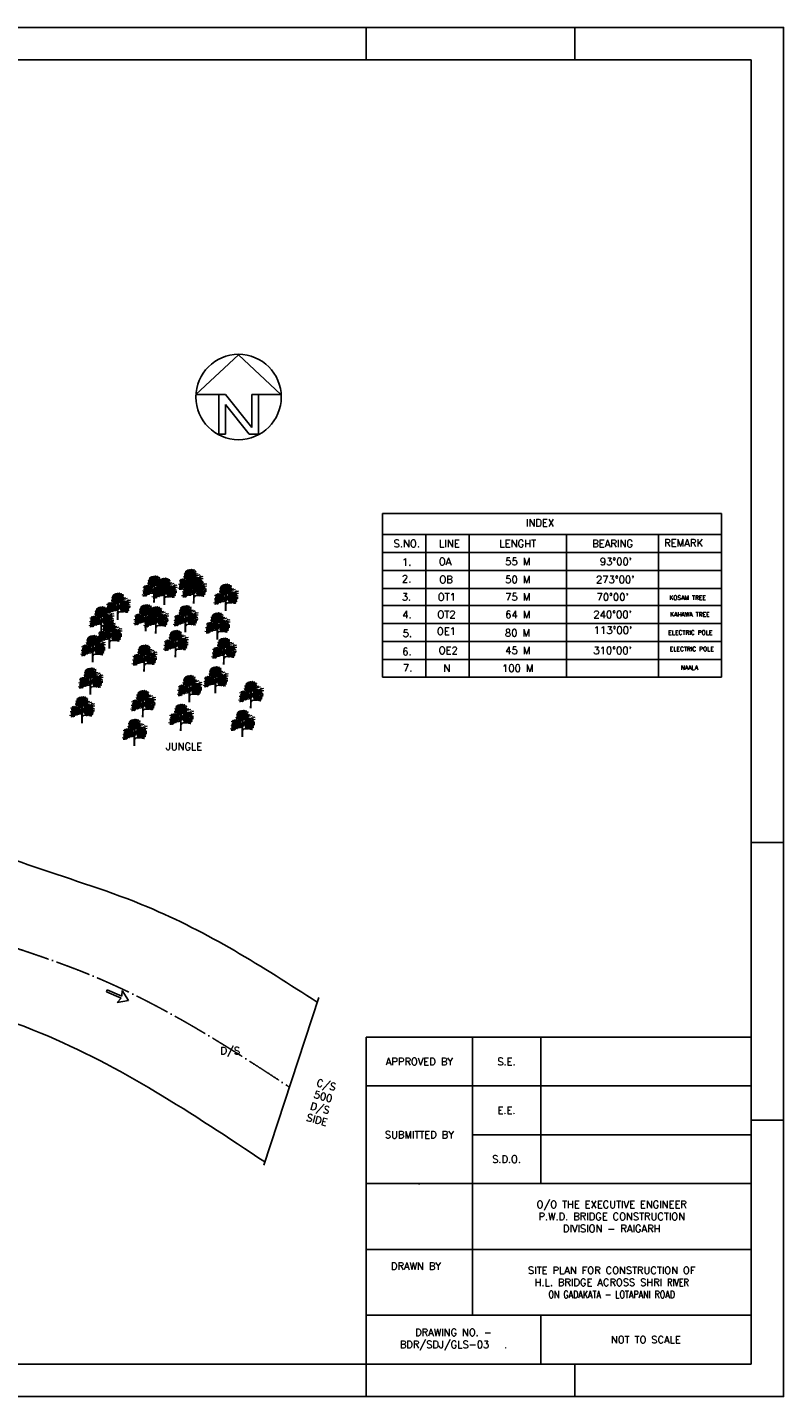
# Model space of a CAD drawing. Header units: millimetres. Extents: x 1046342 to 4871194, y -320379 to 624621.
# Tile 6 of 12: x 1860961 to 2382842, y -320379 to 624621. Entities that reach past the tile are written whole.
import ezdxf

# ---------------------------------------------------------------- set-up
doc = ezdxf.new("R2010")
doc.units = ezdxf.units.MM
doc.header["$LTSCALE"] = 1000
doc.linetypes.add('ACAD_ISO04W100', pattern=[30, 24, -3, 0, -3])
doc.styles.get("Standard").update_dxf_attribs({"font": 'romans.shx'})

# ---------------------------------------------------------------- blocks, each defined once
blk = doc.blocks.new('A2')
for p, q in [((466, 410), (466, 420)), ((530, 410), (530, 420)), ((594, 170), (584, 170)), ((594, 84.79), (584, 84.79)), ((466, 10), (466, 0)), ((530, 10), (530, 0))]:
    blk.add_line(p, q)
for points in [[(0, 0), (594, 0), (594, 420), (0, 420)], [(10, 10), (584, 10), (584, 410), (10, 410)]]:
    blk.add_lwpolyline(points, close=True)
blk = doc.blocks.new('North Arrow')
for p, q in [((0, 0), (-12.86, -11.999)), ((0, 0), (12.782, -11.999)), ((-12.86, -11.999), (-6, -11.999)), ((-6, -11.999), (-6, -23.999)), ((-6, -11.999), (-4, -11.999)), ((-4, -11.999), (4, -21.999)), ((4, -11.999), (4, -21.999)), ((6, -11.999), (4, -11.999)), ((12.782, -11.999), (6, -11.999)), ((6, -11.999), (6, -23.999)), ((3.195, -23.996), (-4, -15.002)), ((-4, -15.002), (-4, -23.999)), ((-6, -23.999), (-4, -23.999)), ((6, -23.999), (3.195, -23.999))]:
    blk.add_line(p, q)
blk.add_circle((-0.013, -12.745), 12.885)
blk = doc.blocks.new('TREE 34')
at = {"lineweight": 0}
for p, q in [((-1, 129), (0, 156)), ((-1, 90), (-1, 116)), ((-3, 0), (-2, 34)), ((-2, 34), (-2, 60)), ((-1, 69), (-1, 82)), ((2, 56), (2, 94)), ((2, 38), (2, 48)), ((2, 0), (2, 38))]:
    blk.add_line(p, q, dxfattribs=at)
for centre, radius, start, end in [((-73, 145), 30.3, 244.2389, 286.556), ((-69, 134), 31.3, 247.3071, 292.6929), ((-58, 135), 19.9, 241.0091, 317.7336), ((-21, 142), 50.6, 218.9418, 279.8704), ((-49, 164), 17.9, 262.6329, 311.6007), ((-49, 193), 71.6, 267.3608, 303.8405), ((-37, 195), 28.8, 245.3989, 290.842), ((-35, 180), 41.2, 250.2472, 286.3798), ((-37, 123), 18.4, 228.8435, 297.2433), ((-38, 172), 24.2, 245.8153, 314.3443), ((-43, 153), 19.1, 255.4782, 311.8365), ((-41, 170), 13.7, 245.7069, 316.2245), ((-41, 128), 14, 249.4854, 312.3715), ((-43, 121), 17.9, 260.731, 293.5265), ((-23, 204), 43.8, 240.8903, 299.1097), ((-34, 194), 17.8, 242.9381, 301.838), ((-38, 181), 12.3, 251.0161, 304.1863), ((-36, 208), 22.5, 266.11, 297.8626), ((-38, 139), 20.4, 271.5113, 320.8889), ((-28, 179), 10.1, 237.0696, 318.7583), ((-19, 210), 30.8, 243.2333, 267.901), ((51, 200), 123, 226.6821, 242.0096), ((-20, 207), 18.3, 233.9861, 284.4269), ((-16, 157), 17.3, 218.3877, 266.6125), ((-24, 170), 14.2, 255.2694, 320.7683), ((-21, 186), 13, 262.0394, 317.0655), ((-16, 204), 11.7, 235.5241, 320.3766), ((-22, 145), 34.6, 64.7334, 87.901), ((-15, 224), 27.1, 264.5916, 280.8658), ((-26, 116), 25.1, 0, 70.5263), ((27, 209), 45.6, 203.6553, 218.6919), ((-21, 118), 21.5, 29.0709, 70.3281), ((-9, 200), 7.45, 243.8703, 326.2918), ((-38, 156), 38.2, 359.1704, 38.6919), ((-8, 190), 7.88, 356.247, 72.2802), ((24, 176), 27.9, 133.1686, 189.9915), ((3, 204), 26.2, 257.7547, 296.5735), ((-2, 129), 1, 209.0709, 359.1704), ((2, 160), 1, 79.3624, 180.5508), ((4991, 208), 4990, 180.5508, 181.04), ((6, 135), 5.73, 78.4569, 158.8398), ((190, 121), 189, 181.04, 185.5818), ((11, 209), 48.8, 259.3624, 290.8016), ((7, 212), 18.9, 258.1214, 304.5177), ((75, 91), 125, 121.2428, 124.6134), ((76, 51), 86.9, 108.76, 145.8766), ((68, 59), 76.5, 111.4616, 146.3488), ((26, 203), 31.9, 228.6482, 302.6303), ((19, 199), 59.9, 258.4569, 297.8285), ((15, 206), 30, 257.586, 302.5526), ((27, 207), 52.2, 249.9116, 265.5374), ((-21, 169), 88.2, 291.7868, 315.3595), ((20, 209), 18.6, 245.4775, 305.7309), ((34, 321), 211, 264.2777, 284.5633), ((30, 151), 18.2, 225.9442, 297.7811), ((41, 222), 67, 250.4809, 298.4219), ((31, 223), 33.8, 255.5242, 288.8017), ((44, 56), 67.6, 83.0751, 106.8733), ((26, 204), 27.5, 267.49, 293.1373), ((45, 202), 18.9, 226.4951, 264.8582), ((50, 193), 27.4, 232.5465, 288.5121), ((38, 203), 61.7, 266.5279, 286.2899), ((6, 257), 130, 288.76, 301.7673), ((55, 253), 120, 266.337, 283.2582), ((65, 171), 51.7, 252.5261, 285.0848), ((59, 179), 55.7, 263.0751, 293.5339), ((86, 148), 48.1, 232.9856, 279.3604), ((73, 159), 36.7, 259.2798, 284.9662), ((87, 169), 21.7, 226.4378, 295.8705), ((86, 175), 43.5, 252.6896, 283.3881), ((88, 132), 21.5, 233.7324, 282.8684), ((-82, 97), 37.6, 251.148, 305.1273), ((-81, 120), 31.2, 254.1703, 300.0925), ((-71, 105), 32.2, 242.4624, 289.6469), ((-80, 79), 29, 258.6837, 309.414), ((-75, 104), 27.4, 251.0746, 288.9254), ((-51, 214), 148, 257.1612, 283.8538), ((-77, 112), 17.1, 265.2634, 320.013), ((-63, 124), 29.8, 252.2437, 291.2309), ((-65, 77), 20.7, 257.9207, 327.3571), ((-37, 157), 86.7, 248.8529, 283.8538), ((-54, 108), 21.5, 245.9348, 294.0652), ((-49, 108), 12.8, 244.9205, 295.0795), ((-41, 105), 15.2, 241.7414, 306.739), ((-41, 110), 34.4, 264.7936, 299.1796), ((-32, 120), 20.6, 247.0935, 300.6415), ((-10, 180), 96.5, 256.8908, 267.3886), ((-24, 115), 33.9, 258.7316, 291.9897), ((-12, 80), 13.4, 46.1212, 111.7519), ((-13, 60), 12.9, 41.3506, 103.8538), ((-13, 60), 11.2, 0, 103.8538), ((-13, 67), 17.2, 45.7581, 94.2425), ((-11, 83), 10, 358.6496, 99.8704), ((-2, 69), 1, 221.3506, 358.6496), ((-2, 90), 1, 226.1212, 0), ((3, 102), 1, 185.5818, 326.3488), ((12, 94), 10, 145.8766, 179.4444), ((17, 74), 14.7, 111.7868, 179.117), ((14, 47), 12.2, 91.4551, 175.6356), ((3, 56), 1, 179.4444, 320.6149), ((14, 47), 13.4, 106.8666, 140.6149), ((-14, 146), 91.4, 285.6047, 327.3267), ((-16, 156), 100, 285.0853, 304.7385), ((8, 278), 219, 271.4551, 290.6272), ((27, 127), 38.3, 255.9668, 302.2234), ((35, 143), 44.9, 268.673, 289.9235), ((54, 90), 23.3, 228.9757, 288.9658), ((41, 115), 25.7, 267.4743, 305.5512), ((55, 119), 18.6, 241.3516, 296.6718), ((60, 154), 74.5, 261.2871, 289.8632), ((61, 136), 45.3, 267.4731, 296.6246), ((72, 89), 15.3, 225.0728, 272.8315), ((81, 117), 26.3, 254.4666, 296.4199)]:
    blk.add_arc(centre, radius, start, end, dxfattribs=at)
at = {"color": 0, "linetype": 'ByBlock', "lineweight": 0}
for centre, radius, start, end in [((-71, 118), 5.65, 76.6118, 171.4901), ((-76, 124), 5.53, 255.2821, 352.8197), ((-69, 113), 5.65, 76.6118, 171.4901), ((-73, 119), 5.53, 255.2821, 352.8197), ((-65, 100), 5.65, 76.6118, 171.4901), ((-69, 106), 5.53, 255.2821, 352.8197), ((-64, 105), 5.65, 76.6118, 171.4901), ((-68, 111), 5.53, 255.2821, 352.8197), ((-63, 121), 5.65, 198.6203, 293.4986), ((-66, 114), 5.53, 17.2907, 114.8283), ((-63, 108), 5.53, 50.2872, 147.8248), ((-64, 115), 5.65, 231.6169, 326.4952), ((-60, 121), 5.65, 76.6118, 171.4901), ((-64, 127), 5.53, 255.2821, 352.8197), ((-61, 98), 5.65, 15.2344, 110.1127), ((-57, 105), 5.53, 193.9048, 291.4424), ((-57, 115), 5.65, 76.6118, 171.4901), ((-61, 121), 5.53, 255.2821, 352.8197), ((-60, 115), 5.53, 255.2821, 352.8197), ((-56, 108), 5.65, 76.6118, 171.4901), ((-55, 120), 5.65, 76.6118, 171.4901), ((-60, 126), 5.53, 255.2821, 352.8197), ((-59, 119), 5.53, 255.2821, 352.8197), ((-55, 113), 5.65, 76.6118, 171.4901), ((-52, 107), 5.65, 76.6118, 171.4901), ((-56, 113), 5.53, 255.2821, 352.8197), ((-51, 120), 5.65, 76.6118, 171.4901), ((-55, 126), 5.53, 255.2821, 352.8197), ((-52, 116), 5.65, 198.6203, 293.4986), ((-55, 109), 5.53, 17.2907, 114.8283), ((-48, 118), 5.65, 76.6118, 171.4901), ((-52, 124), 5.53, 255.2821, 352.8197), ((-44, 113), 5.65, 76.6118, 171.4901), ((-49, 119), 5.53, 255.2821, 352.8197), ((-43, 117), 5.65, 76.6118, 171.4901), ((-47, 124), 5.53, 255.2821, 352.8197), ((-43, 105), 5.65, 76.6118, 171.4901), ((-47, 111), 5.53, 255.2821, 352.8197), ((-42, 107), 5.53, 50.2872, 147.8248), ((-43, 115), 5.65, 231.6169, 326.4952), ((-39, 109), 5.65, 76.6118, 171.4901), ((-39, 109), 5.65, 76.6118, 171.4901), ((-43, 99), 5.65, 15.2344, 110.1127), ((-39, 106), 5.53, 193.9048, 291.4424), ((-38, 161), 5.65, 76.6118, 171.4901), ((-42, 167), 5.53, 255.2821, 352.8197), ((-37, 138), 5.65, 76.6118, 171.4901), ((-41, 144), 5.53, 255.2821, 352.8197), ((-37, 164), 5.53, 50.2872, 147.8248), ((-38, 171), 5.65, 231.6169, 326.4952), ((-37, 118), 5.65, 198.6203, 293.4986), ((-36, 141), 5.53, 50.2872, 147.8248), ((-38, 148), 5.65, 231.6169, 326.4952), ((-34, 165), 5.65, 76.6118, 171.4901), ((-34, 165), 5.65, 76.6118, 171.4901), ((-34, 159), 5.65, 76.6118, 171.4901), ((-39, 166), 5.53, 255.2821, 352.8197), ((-39, 115), 5.53, 255.2821, 352.8197), ((-35, 108), 5.65, 76.6118, 171.4901), ((-38, 102), 5.65, 15.2344, 110.1127), ((-34, 109), 5.53, 193.9048, 291.4424), ((-36, 178), 5.53, 17.2907, 114.8283), ((-33, 185), 5.65, 198.6203, 293.4986), ((-34, 142), 5.65, 76.6118, 171.4901), ((-34, 142), 5.65, 76.6118, 171.4901), ((-34, 136), 5.65, 76.6118, 171.4901), ((-38, 142), 5.53, 255.2821, 352.8197), ((-31, 154), 5.65, 76.6118, 171.4901), ((-31, 151), 5.65, 198.6203, 293.4986), ((-30, 131), 5.65, 76.6118, 171.4901), ((-34, 137), 5.53, 255.2821, 352.8197), ((-29, 183), 5.65, 76.6118, 171.4901), ((-33, 189), 5.53, 255.2821, 352.8197), ((-30, 165), 5.65, 76.6118, 171.4901), ((-34, 171), 5.53, 255.2821, 352.8197), ((-30, 159), 5.65, 76.6118, 171.4901), ((-34, 165), 5.53, 255.2821, 352.8197), ((-33, 148), 5.53, 255.2821, 352.8197), ((-29, 142), 5.65, 76.6118, 171.4901), ((-29, 135), 5.65, 76.6118, 171.4901), ((-33, 141), 5.53, 255.2821, 352.8197), ((-33, 113), 5.53, 255.2821, 352.8197), ((-29, 106), 5.65, 76.6118, 171.4901), ((-28, 107), 5.53, 193.9048, 291.4424), ((-32, 100), 5.65, 15.2344, 110.1127), ((-29, 117), 5.65, 231.6169, 326.4952), ((-25, 105), 5.65, 76.6118, 171.4901), ((-29, 111), 5.53, 255.2821, 352.8197), ((-24, 169), 5.65, 76.6118, 171.4901), ((-28, 175), 5.53, 255.2821, 352.8197), ((-25, 147), 5.53, 50.2872, 147.8248), ((-26, 155), 5.65, 231.6169, 326.4952), ((-25, 132), 5.53, 50.2872, 147.8248), ((-26, 140), 5.65, 231.6169, 326.4952), ((-23, 171), 5.65, 76.6118, 171.4901), ((-23, 149), 5.65, 76.6118, 171.4901), ((-23, 149), 5.65, 76.6118, 171.4901), ((-23, 143), 5.65, 76.6118, 171.4901), ((-27, 149), 5.53, 255.2821, 352.8197), ((-23, 134), 5.65, 76.6118, 171.4901), ((-23, 134), 5.65, 76.6118, 171.4901), ((-22, 136), 5.65, 198.6203, 293.4986), ((-23, 128), 5.65, 76.6118, 171.4901), ((-27, 134), 5.53, 255.2821, 352.8197), ((-21, 184), 5.65, 76.6118, 171.4901), ((-25, 190), 5.53, 255.2821, 352.8197), ((-24, 194), 5.53, 255.2821, 352.8197), ((-20, 188), 5.65, 76.6118, 171.4901), ((-24, 173), 5.53, 17.2907, 114.8283), ((-21, 180), 5.65, 198.6203, 293.4986), ((-21, 114), 5.53, 50.2872, 147.8248), ((-22, 122), 5.65, 231.6169, 326.4952), ((-24, 183), 5.53, 255.2821, 352.8197), ((-24, 183), 5.53, 255.2821, 352.8197), ((-19, 177), 5.65, 76.6118, 171.4901), ((-19, 177), 5.65, 76.6118, 171.4901), ((-24, 182), 5.53, 255.2821, 352.8197), ((-20, 176), 5.65, 76.6118, 171.4901), ((-20, 180), 5.65, 198.6203, 293.4986), ((-23, 173), 5.53, 17.2907, 114.8283), ((-20, 158), 5.65, 198.6203, 293.4986), ((-20, 143), 5.65, 198.6203, 293.4986), ((-22, 155), 5.53, 255.2821, 352.8197), ((-18, 148), 5.65, 76.6118, 171.4901), ((-22, 148), 5.53, 255.2821, 352.8197), ((-18, 142), 5.65, 76.6118, 171.4901), ((-22, 139), 5.53, 255.2821, 352.8197), ((-18, 133), 5.65, 76.6118, 171.4901), ((-18, 127), 5.65, 76.6118, 171.4901), ((-22, 133), 5.53, 255.2821, 352.8197), ((-18, 116), 5.65, 76.6118, 171.4901), ((-18, 116), 5.65, 76.6118, 171.4901), ((-18, 110), 5.65, 76.6118, 171.4901), ((-22, 116), 5.53, 255.2821, 352.8197), ((-18, 167), 5.65, 76.6118, 171.4901), ((-22, 173), 5.53, 255.2821, 352.8197), ((-17, 109), 5.53, 193.9048, 291.4424), ((-21, 103), 5.65, 15.2344, 110.1127), ((-20, 179), 5.53, 17.2907, 114.8283), ((-17, 186), 5.65, 198.6203, 293.4986), ((-19, 185), 5.53, 17.2907, 114.8283), ((-16, 192), 5.65, 198.6203, 293.4986), ((-20, 167), 5.53, 255.2821, 352.8197), ((-20, 167), 5.53, 255.2821, 352.8197), ((-16, 160), 5.65, 76.6118, 171.4901), ((-16, 160), 5.65, 76.6118, 171.4901), ((-15, 125), 5.65, 198.6203, 293.4986), ((-16, 105), 5.53, 193.9048, 291.4424), ((-19, 98), 5.65, 15.2344, 110.1127), ((-18, 122), 5.53, 255.2821, 352.8197), ((-14, 115), 5.65, 76.6118, 171.4901), ((-18, 115), 5.53, 255.2821, 352.8197), ((-14, 109), 5.65, 76.6118, 171.4901), ((-16, 179), 5.53, 255.2821, 352.8197), ((-12, 173), 5.65, 76.6118, 171.4901), ((-13, 170), 5.65, 198.6203, 293.4986), ((-16, 163), 5.53, 17.2907, 114.8283), ((-12, 175), 5.65, 198.6203, 293.4986), ((-15, 169), 5.53, 17.2907, 114.8283), ((-11, 128), 5.53, 50.2872, 147.8248), ((-13, 135), 5.65, 231.6169, 326.4952), ((-11, 144), 5.53, 50.2872, 147.8248), ((-12, 151), 5.65, 231.6169, 326.4952), ((-9, 129), 5.65, 76.6118, 171.4901), ((-9, 129), 5.65, 76.6118, 171.4901), ((-9, 123), 5.65, 76.6118, 171.4901), ((-13, 129), 5.53, 255.2821, 352.8197), ((-8, 173), 5.65, 76.6118, 171.4901), ((-12, 179), 5.53, 255.2821, 352.8197), ((-8, 145), 5.65, 76.6118, 171.4901), ((-8, 145), 5.65, 76.6118, 171.4901), ((-8, 139), 5.65, 76.6118, 171.4901), ((-12, 146), 5.53, 255.2821, 352.8197), ((-7, 181), 5.65, 76.6118, 171.4901), ((-11, 187), 5.53, 255.2821, 352.8197), ((-6, 179), 5.65, 76.6118, 171.4901), ((-11, 186), 5.53, 255.2821, 352.8197), ((-8, 157), 5.53, 50.2872, 147.8248), ((-9, 165), 5.65, 231.6169, 326.4952), ((-7, 190), 5.65, 231.6169, 326.4952), ((-6, 138), 5.65, 198.6203, 293.4986), ((-5, 159), 5.65, 76.6118, 171.4901), ((-5, 159), 5.65, 76.6118, 171.4901), ((-5, 153), 5.65, 76.6118, 171.4901), ((-9, 159), 5.53, 255.2821, 352.8197), ((-5, 155), 5.65, 198.6203, 293.4986), ((-8, 135), 5.53, 255.2821, 352.8197), ((-4, 128), 5.65, 76.6118, 171.4901), ((-8, 128), 5.53, 255.2821, 352.8197), ((-4, 122), 5.65, 76.6118, 171.4901), ((-7, 184), 5.53, 255.2821, 352.8197), ((-3, 178), 5.65, 76.6118, 171.4901), ((-3, 145), 5.65, 76.6118, 171.4901), ((-7, 151), 5.53, 255.2821, 352.8197), ((-7, 145), 5.53, 255.2821, 352.8197), ((-3, 139), 5.65, 76.6118, 171.4901), ((-3, 192), 5.65, 76.6118, 171.4901), ((-7, 198), 5.53, 255.2821, 352.8197), ((-3, 202), 5.65, 231.6169, 326.4952), ((-2, 168), 5.65, 198.6203, 293.4986), ((-5, 169), 5.53, 255.2821, 352.8197), ((-1, 163), 5.65, 76.6118, 171.4901), ((-4, 165), 5.53, 255.2821, 352.8197), ((0, 158), 5.65, 76.6118, 171.4901), ((-4, 158), 5.53, 255.2821, 352.8197), ((0, 152), 5.65, 76.6118, 171.4901), ((-3, 196), 5.53, 255.2821, 352.8197), ((1, 190), 5.65, 76.6118, 171.4901), ((-4, 178), 5.53, 255.2821, 352.8197), ((0, 172), 5.65, 76.6118, 171.4901), ((1, 166), 5.53, 193.9048, 291.4424), ((-3, 160), 5.65, 15.2344, 110.1127), ((2, 177), 5.65, 76.6118, 171.4901), ((-3, 183), 5.53, 255.2821, 352.8197), ((4, 185), 5.65, 76.6118, 171.4901), ((0, 191), 5.53, 255.2821, 352.8197), ((5, 155), 5.65, 76.6118, 171.4901), ((0, 162), 5.53, 255.2821, 352.8197), ((1, 196), 5.53, 255.2821, 352.8197), ((5, 190), 5.65, 76.6118, 171.4901), ((2, 187), 5.53, 255.2821, 352.8197), ((6, 181), 5.65, 76.6118, 171.4901), ((2, 163), 5.65, 15.2344, 110.1127), ((5, 170), 5.53, 193.9048, 291.4424), ((3, 158), 5.65, 15.2344, 110.1127), ((6, 165), 5.53, 193.9048, 291.4424), ((3, 155), 5.53, 255.2821, 352.8197), ((3, 155), 5.53, 255.2821, 352.8197), ((7, 149), 5.65, 76.6118, 171.4901), ((7, 149), 5.65, 76.6118, 171.4901), ((4, 182), 5.53, 255.2821, 352.8197), ((8, 176), 5.65, 76.6118, 171.4901), ((9, 178), 5.65, 76.6118, 171.4901), ((8, 175), 5.65, 76.6118, 171.4901), ((8, 175), 5.65, 76.6118, 171.4901), ((4, 181), 5.53, 255.2821, 352.8197), ((4, 181), 5.53, 255.2821, 352.8197), ((10, 194), 5.65, 76.6118, 171.4901), ((6, 200), 5.53, 255.2821, 352.8197), ((9, 134), 5.53, 50.2872, 147.8248), ((8, 142), 5.65, 231.6169, 326.4952), ((11, 190), 5.65, 76.6118, 171.4901), ((7, 197), 5.53, 255.2821, 352.8197), ((8, 180), 5.53, 17.2907, 114.8283), ((11, 187), 5.65, 198.6203, 293.4986), ((7, 173), 5.53, 255.2821, 352.8197), ((11, 167), 5.65, 76.6118, 171.4901), ((8, 161), 5.65, 15.2344, 110.1127), ((11, 168), 5.53, 193.9048, 291.4424), ((12, 136), 5.65, 76.6118, 171.4901), ((12, 136), 5.65, 76.6118, 171.4901), ((8, 136), 5.53, 255.2821, 352.8197), ((12, 130), 5.65, 76.6118, 171.4901), ((9, 190), 5.53, 255.2821, 352.8197), ((9, 190), 5.53, 255.2821, 352.8197), ((13, 184), 5.65, 76.6118, 171.4901), ((13, 184), 5.65, 76.6118, 171.4901), ((12, 182), 5.65, 76.6118, 171.4901), ((8, 189), 5.53, 255.2821, 352.8197), ((9, 179), 5.53, 17.2907, 114.8283), ((12, 186), 5.65, 198.6203, 293.4986), ((11, 178), 5.65, 231.6169, 326.4952), ((12, 151), 5.53, 193.9048, 291.4424), ((9, 145), 5.65, 15.2344, 110.1127), ((14, 174), 5.65, 76.6118, 171.4901), ((10, 180), 5.53, 255.2821, 352.8197), ((15, 166), 5.65, 76.6118, 171.4901), ((10, 172), 5.53, 255.2821, 352.8197), ((15, 145), 5.65, 198.6203, 293.4986), ((12, 186), 5.53, 17.2907, 114.8283), ((15, 193), 5.65, 198.6203, 293.4986), ((12, 154), 5.65, 15.2344, 110.1127), ((15, 161), 5.53, 193.9048, 291.4424), ((12, 150), 5.65, 15.2344, 110.1127), ((15, 157), 5.53, 193.9048, 291.4424), ((16, 199), 5.65, 198.6203, 293.4986), ((13, 192), 5.53, 17.2907, 114.8283), ((12, 173), 5.53, 255.2821, 352.8197), ((12, 173), 5.53, 255.2821, 352.8197), ((17, 167), 5.65, 76.6118, 171.4901), ((17, 167), 5.65, 76.6118, 171.4901), ((12, 142), 5.53, 255.2821, 352.8197), ((16, 135), 5.65, 76.6118, 171.4901), ((12, 135), 5.53, 255.2821, 352.8197), ((16, 129), 5.65, 76.6118, 171.4901), ((14, 146), 5.65, 15.2344, 110.1127), ((17, 152), 5.53, 193.9048, 291.4424), ((16, 169), 5.53, 17.2907, 114.8283), ((19, 176), 5.65, 198.6203, 293.4986), ((16, 158), 5.65, 15.2344, 110.1127), ((19, 165), 5.53, 193.9048, 291.4424), ((20, 179), 5.65, 76.6118, 171.4901), ((16, 186), 5.53, 255.2821, 352.8197), ((17, 175), 5.53, 17.2907, 114.8283), ((20, 182), 5.65, 198.6203, 293.4986), ((19, 127), 5.53, 50.2872, 147.8248), ((18, 134), 5.65, 231.6169, 326.4952), ((22, 170), 5.53, 193.9048, 291.4424), ((19, 163), 5.65, 15.2344, 110.1127), ((19, 144), 5.65, 15.2344, 110.1127), ((23, 151), 5.53, 193.9048, 291.4424), ((22, 128), 5.65, 76.6118, 171.4901), ((22, 128), 5.65, 76.6118, 171.4901), ((22, 122), 5.65, 76.6118, 171.4901), ((18, 128), 5.53, 255.2821, 352.8197), ((23, 123), 5.53, 193.9048, 291.4424), ((20, 117), 5.65, 15.2344, 110.1127), ((23, 99), 5.53, 50.2872, 147.8248), ((20, 186), 5.53, 255.2821, 352.8197), ((24, 180), 5.65, 76.6118, 171.4901), ((21, 159), 5.65, 15.2344, 110.1127), ((24, 166), 5.53, 193.9048, 291.4424), ((21, 194), 5.53, 255.2821, 352.8197), ((26, 188), 5.65, 76.6118, 171.4901), ((25, 137), 5.65, 198.6203, 293.4986), ((26, 100), 5.65, 76.6118, 171.4901), ((26, 100), 5.65, 76.6118, 171.4901), ((26, 191), 5.53, 50.2872, 147.8248), ((25, 198), 5.65, 231.6169, 326.4952), ((23, 134), 5.53, 255.2821, 352.8197), ((27, 128), 5.65, 76.6118, 171.4901), ((23, 127), 5.53, 255.2821, 352.8197), ((27, 121), 5.65, 76.6118, 171.4901), ((24, 144), 5.65, 15.2344, 110.1127), ((28, 151), 5.53, 193.9048, 291.4424), ((27, 113), 5.65, 76.6118, 171.4901), ((23, 119), 5.53, 255.2821, 352.8197), ((25, 120), 5.65, 15.2344, 110.1127), ((28, 127), 5.53, 193.9048, 291.4424), ((28, 109), 5.65, 198.6203, 293.4986), ((26, 157), 5.65, 15.2344, 110.1127), ((30, 164), 5.53, 193.9048, 291.4424), ((26, 115), 5.65, 15.2344, 110.1127), ((29, 122), 5.53, 193.9048, 291.4424), ((26, 112), 5.53, 255.2821, 352.8197), ((26, 112), 5.53, 255.2821, 352.8197), ((30, 106), 5.65, 76.6118, 171.4901), ((30, 106), 5.65, 76.6118, 171.4901), ((26, 106), 5.53, 255.2821, 352.8197), ((30, 100), 5.65, 76.6118, 171.4901), ((32, 140), 5.65, 76.6118, 171.4901), ((28, 146), 5.53, 255.2821, 352.8197), ((33, 154), 5.53, 193.9048, 291.4424), ((29, 147), 5.65, 15.2344, 110.1127), ((34, 149), 5.53, 193.9048, 291.4424), ((30, 142), 5.65, 15.2344, 110.1127), ((30, 131), 5.53, 255.2821, 352.8197), ((34, 124), 5.65, 76.6118, 171.4901), ((34, 133), 5.65, 76.6118, 171.4901), ((30, 140), 5.53, 255.2821, 352.8197), ((34, 133), 5.65, 76.6118, 171.4901), ((30, 140), 5.53, 255.2821, 352.8197), ((31, 118), 5.65, 15.2344, 110.1127), ((34, 125), 5.53, 193.9048, 291.4424), ((33, 135), 5.65, 231.6169, 326.4952), ((35, 108), 5.53, 193.9048, 291.4424), ((32, 102), 5.65, 15.2344, 110.1127), ((37, 174), 5.53, 193.9048, 291.4424), ((33, 168), 5.65, 15.2344, 110.1127), ((37, 123), 5.65, 76.6118, 171.4901), ((33, 129), 5.53, 255.2821, 352.8197), ((34, 158), 5.53, 255.2821, 352.8197), ((39, 152), 5.65, 76.6118, 171.4901), ((39, 152), 5.53, 193.9048, 291.4424), ((35, 146), 5.65, 15.2344, 110.1127), ((35, 111), 5.65, 15.2344, 110.1127), ((38, 118), 5.53, 193.9048, 291.4424), ((38, 114), 5.53, 193.9048, 291.4424), ((35, 107), 5.65, 15.2344, 110.1127), ((38, 162), 5.65, 231.6169, 326.4952), ((36, 129), 5.65, 15.2344, 110.1127), ((40, 136), 5.53, 193.9048, 291.4424), ((36, 103), 5.65, 15.2344, 110.1127), ((40, 109), 5.53, 193.9048, 291.4424), ((41, 164), 5.65, 76.6118, 171.4901), ((37, 170), 5.53, 255.2821, 352.8197), ((39, 115), 5.65, 15.2344, 110.1127), ((42, 122), 5.53, 193.9048, 291.4424), ((41, 130), 5.65, 15.2344, 110.1127), ((44, 137), 5.53, 193.9048, 291.4424), ((45, 127), 5.53, 193.9048, 291.4424), ((42, 121), 5.65, 15.2344, 110.1127), ((42, 101), 5.65, 15.2344, 110.1127), ((46, 108), 5.53, 193.9048, 291.4424), ((43, 116), 5.65, 15.2344, 110.1127), ((47, 123), 5.53, 193.9048, 291.4424), ((49, 102), 5.65, 76.6118, 171.4901), ((45, 108), 5.53, 255.2821, 352.8197), ((50, 135), 5.53, 193.9048, 291.4424), ((47, 128), 5.65, 15.2344, 110.1127), ((49, 114), 5.65, 15.2344, 110.1127), ((53, 121), 5.53, 193.9048, 291.4424), ((54, 110), 5.65, 198.6203, 293.4986), ((51, 103), 5.53, 17.2907, 114.8283), ((55, 127), 5.53, 50.2872, 147.8248), ((54, 134), 5.65, 231.6169, 326.4952), ((58, 128), 5.65, 76.6118, 171.4901), ((58, 128), 5.65, 76.6118, 171.4901), ((58, 122), 5.65, 76.6118, 171.4901), ((53, 128), 5.53, 255.2821, 352.8197), ((60, 137), 5.65, 198.6203, 293.4986), ((58, 134), 5.53, 255.2821, 352.8197), ((62, 127), 5.65, 76.6118, 171.4901), ((58, 127), 5.53, 255.2821, 352.8197), ((62, 121), 5.65, 76.6118, 171.4901), ((59, 105), 5.53, 255.2821, 352.8197), ((64, 99), 5.65, 76.6118, 171.4901), ((64, 102), 5.53, 50.2872, 147.8248), ((63, 110), 5.65, 231.6169, 326.4952), ((63, 137), 5.53, 255.2821, 352.8197), ((63, 137), 5.53, 255.2821, 352.8197), ((67, 131), 5.65, 76.6118, 171.4901), ((67, 131), 5.65, 76.6118, 171.4901), ((68, 116), 5.53, 193.9048, 291.4424), ((65, 110), 5.65, 15.2344, 110.1127), ((70, 140), 5.65, 198.6203, 293.4986), ((72, 105), 5.65, 76.6118, 171.4901), ((68, 112), 5.53, 255.2821, 352.8197), ((69, 113), 5.65, 15.2344, 110.1127), ((73, 119), 5.53, 193.9048, 291.4424), ((70, 108), 5.65, 15.2344, 110.1127), ((74, 115), 5.53, 193.9048, 291.4424), ((74, 99), 5.65, 76.6118, 171.4901), ((70, 105), 5.53, 255.2821, 352.8197), ((74, 99), 5.65, 76.6118, 171.4901), ((70, 105), 5.53, 255.2821, 352.8197), ((73, 135), 5.53, 255.2821, 352.8197), ((77, 129), 5.65, 76.6118, 171.4901), ((78, 131), 5.65, 76.6118, 171.4901), ((79, 117), 5.65, 76.6118, 171.4901), ((75, 123), 5.53, 255.2821, 352.8197), ((75, 111), 5.65, 15.2344, 110.1127), ((79, 118), 5.53, 193.9048, 291.4424), ((78, 128), 5.65, 231.6169, 326.4952), ((-74, 104), 5.53, 193.9048, 291.4424), ((-78, 98), 5.65, 15.2344, 110.1127), ((-77, 93), 5.65, 15.2344, 110.1127), ((-73, 99), 5.53, 193.9048, 291.4424), ((-73, 84), 5.65, 76.6118, 171.4901), ((-77, 90), 5.53, 255.2821, 352.8197), ((-73, 84), 5.65, 76.6118, 171.4901), ((-77, 90), 5.53, 255.2821, 352.8197), ((-78, 86), 5.53, 255.2821, 352.8197), ((-74, 80), 5.65, 76.6118, 171.4901), ((-74, 85), 5.53, 255.2821, 352.8197), ((-70, 78), 5.65, 76.6118, 171.4901), ((-69, 60), 5.65, 76.6118, 171.4901), ((-74, 65), 5.53, 255.2821, 352.8197), ((-70, 58), 5.65, 76.6118, 171.4901), ((-72, 96), 5.65, 15.2344, 110.1127), ((-69, 103), 5.53, 193.9048, 291.4424), ((-67, 73), 5.65, 76.6118, 171.4901), ((-71, 79), 5.53, 255.2821, 352.8197), ((-66, 69), 5.65, 198.6203, 293.4986), ((-69, 63), 5.53, 17.2907, 114.8283), ((-70, 84), 5.53, 255.2821, 352.8197), ((-66, 78), 5.65, 76.6118, 171.4901), ((-65, 66), 5.65, 76.6118, 171.4901), ((-65, 66), 5.65, 76.6118, 171.4901), ((-69, 73), 5.53, 255.2821, 352.8197), ((-69, 73), 5.53, 255.2821, 352.8197), ((-65, 65), 5.65, 76.6118, 171.4901), ((-70, 71), 5.53, 255.2821, 352.8197), ((-68, 62), 5.53, 17.2907, 114.8283), ((-65, 69), 5.65, 198.6203, 293.4986), ((-65, 95), 5.53, 193.9048, 291.4424), ((-68, 89), 5.65, 15.2344, 110.1127), ((-68, 85), 5.65, 15.2344, 110.1127), ((-64, 91), 5.53, 193.9048, 291.4424), ((-63, 56), 5.65, 76.6118, 171.4901), ((-68, 62), 5.53, 255.2821, 352.8197), ((-66, 80), 5.65, 15.2344, 110.1127), ((-65, 69), 5.53, 17.2907, 114.8283), ((-62, 76), 5.65, 198.6203, 293.4986), ((-61, 84), 5.53, 193.9048, 291.4424), ((-65, 78), 5.65, 15.2344, 110.1127), ((-61, 81), 5.65, 198.6203, 293.4986), ((-64, 75), 5.53, 17.2907, 114.8283), ((-65, 56), 5.53, 255.2821, 352.8197), ((-65, 56), 5.53, 255.2821, 352.8197), ((-61, 50), 5.65, 76.6118, 171.4901), ((-61, 50), 5.65, 76.6118, 171.4901), ((-64, 93), 5.65, 15.2344, 110.1127), ((-61, 99), 5.53, 193.9048, 291.4424), ((-61, 52), 5.53, 17.2907, 114.8283), ((-58, 59), 5.65, 198.6203, 293.4986), ((-57, 73), 5.65, 76.6118, 171.4901), ((-61, 79), 5.53, 255.2821, 352.8197), ((-62, 68), 5.53, 255.2821, 352.8197), ((-58, 62), 5.65, 76.6118, 171.4901), ((-57, 65), 5.65, 198.6203, 293.4986), ((-60, 58), 5.53, 17.2907, 114.8283), ((-56, 87), 5.53, 193.9048, 291.4424), ((-60, 81), 5.65, 15.2344, 110.1127), ((-60, 79), 5.65, 15.2344, 110.1127), ((-56, 100), 5.53, 193.9048, 291.4424), ((-59, 94), 5.65, 15.2344, 110.1127), ((-55, 82), 5.53, 193.9048, 291.4424), ((-59, 76), 5.65, 15.2344, 110.1127), ((-55, 67), 5.65, 76.6118, 171.4901), ((-55, 67), 5.65, 76.6118, 171.4901), ((-59, 73), 5.53, 255.2821, 352.8197), ((-59, 73), 5.53, 255.2821, 352.8197), ((-55, 91), 5.53, 255.2821, 352.8197), ((-50, 85), 5.65, 76.6118, 171.4901), ((-54, 79), 5.65, 15.2344, 110.1127), ((-50, 86), 5.53, 193.9048, 291.4424), ((-53, 92), 5.65, 15.2344, 110.1127), ((-50, 99), 5.53, 193.9048, 291.4424), ((-49, 69), 5.53, 193.9048, 291.4424), ((-53, 62), 5.65, 15.2344, 110.1127), ((-51, 95), 5.65, 231.6169, 326.4952), ((-47, 83), 5.65, 76.6118, 171.4901), ((-51, 90), 5.53, 255.2821, 352.8197), ((-46, 78), 5.53, 193.9048, 291.4424), ((-50, 72), 5.65, 15.2344, 110.1127), ((-50, 68), 5.65, 15.2344, 110.1127), ((-46, 75), 5.53, 193.9048, 291.4424), ((-48, 64), 5.65, 15.2344, 110.1127), ((-45, 70), 5.53, 193.9048, 291.4424), ((-42, 82), 5.53, 193.9048, 291.4424), ((-46, 76), 5.65, 15.2344, 110.1127), ((-39, 88), 5.53, 193.9048, 291.4424), ((-43, 81), 5.65, 15.2344, 110.1127), ((-39, 68), 5.53, 193.9048, 291.4424), ((-42, 62), 5.65, 15.2344, 110.1127), ((-38, 83), 5.53, 193.9048, 291.4424), ((-41, 77), 5.65, 15.2344, 110.1127), ((-35, 95), 5.65, 76.6118, 171.4901), ((-39, 101), 5.53, 255.2821, 352.8197), ((-33, 104), 5.53, 193.9048, 291.4424), ((-37, 97), 5.65, 15.2344, 110.1127), ((-33, 88), 5.65, 76.6118, 171.4901), ((-37, 95), 5.53, 255.2821, 352.8197), ((-33, 88), 5.65, 76.6118, 171.4901), ((-37, 95), 5.53, 255.2821, 352.8197), ((-35, 75), 5.65, 15.2344, 110.1127), ((-32, 82), 5.53, 193.9048, 291.4424), ((-31, 84), 5.65, 15.2344, 110.1127), ((-27, 91), 5.53, 193.9048, 291.4424), ((-28, 93), 5.65, 15.2344, 110.1127), ((-24, 100), 5.53, 193.9048, 291.4424), ((-28, 89), 5.65, 15.2344, 110.1127), ((-24, 96), 5.53, 193.9048, 291.4424), ((-26, 85), 5.65, 15.2344, 110.1127), ((-23, 92), 5.53, 193.9048, 291.4424), ((-24, 97), 5.65, 15.2344, 110.1127), ((-20, 104), 5.53, 193.9048, 291.4424), ((-17, 90), 5.53, 193.9048, 291.4424), ((-20, 83), 5.65, 15.2344, 110.1127), ((-11, 76), 5.53, 50.2872, 147.8248), ((-13, 83), 5.65, 231.6169, 326.4952), ((-10, 103), 5.53, 193.9048, 291.4424), ((-13, 97), 5.65, 15.2344, 110.1127), ((-9, 77), 5.65, 76.6118, 171.4901), ((-9, 77), 5.65, 76.6118, 171.4901), ((-9, 71), 5.65, 76.6118, 171.4901), ((-13, 77), 5.53, 255.2821, 352.8197), ((-6, 86), 5.65, 198.6203, 293.4986), ((-8, 83), 5.53, 255.2821, 352.8197), ((-4, 77), 5.65, 76.6118, 171.4901), ((-8, 77), 5.53, 255.2821, 352.8197), ((-4, 70), 5.65, 76.6118, 171.4901), ((7, 91), 5.53, 50.2872, 147.8248), ((6, 98), 5.65, 231.6169, 326.4952), ((10, 93), 5.65, 76.6118, 171.4901), ((10, 93), 5.65, 76.6118, 171.4901), ((10, 86), 5.65, 76.6118, 171.4901), ((6, 93), 5.53, 255.2821, 352.8197), ((13, 102), 5.65, 198.6203, 293.4986), ((15, 92), 5.65, 76.6118, 171.4901), ((10, 98), 5.53, 255.2821, 352.8197), ((10, 92), 5.53, 255.2821, 352.8197), ((15, 86), 5.65, 76.6118, 171.4901), ((22, 80), 5.53, 193.9048, 291.4424), ((19, 74), 5.65, 15.2344, 110.1127), ((22, 106), 5.65, 231.6169, 326.4952), ((26, 94), 5.65, 76.6118, 171.4901), ((21, 100), 5.53, 255.2821, 352.8197), ((26, 69), 5.65, 76.6118, 171.4901), ((22, 75), 5.53, 255.2821, 352.8197), ((27, 83), 5.53, 193.9048, 291.4424), ((24, 77), 5.65, 15.2344, 110.1127), ((28, 78), 5.53, 193.9048, 291.4424), ((25, 72), 5.65, 15.2344, 110.1127), ((29, 63), 5.65, 76.6118, 171.4901), ((29, 63), 5.65, 76.6118, 171.4901), ((25, 69), 5.53, 255.2821, 352.8197), ((25, 69), 5.53, 255.2821, 352.8197), ((26, 100), 5.53, 255.2821, 352.8197), ((30, 93), 5.65, 76.6118, 171.4901), ((29, 87), 5.53, 255.2821, 352.8197), ((33, 81), 5.65, 76.6118, 171.4901), ((30, 75), 5.65, 15.2344, 110.1127), ((33, 82), 5.53, 193.9048, 291.4424), ((33, 91), 5.65, 231.6169, 326.4952), ((34, 65), 5.53, 193.9048, 291.4424), ((31, 58), 5.65, 15.2344, 110.1127), ((37, 79), 5.65, 76.6118, 171.4901), ((32, 86), 5.53, 255.2821, 352.8197), ((37, 74), 5.53, 193.9048, 291.4424), ((34, 68), 5.65, 15.2344, 110.1127), ((34, 64), 5.65, 15.2344, 110.1127), ((37, 71), 5.53, 193.9048, 291.4424), ((35, 60), 5.65, 15.2344, 110.1127), ((39, 66), 5.53, 193.9048, 291.4424), ((41, 78), 5.53, 193.9048, 291.4424), ((38, 72), 5.65, 15.2344, 110.1127), ((44, 84), 5.53, 193.9048, 291.4424), ((41, 77), 5.65, 15.2344, 110.1127), ((45, 64), 5.53, 193.9048, 291.4424), ((41, 58), 5.65, 15.2344, 110.1127), ((42, 93), 5.53, 255.2821, 352.8197), ((46, 87), 5.65, 76.6118, 171.4901), ((46, 79), 5.53, 193.9048, 291.4424), ((42, 73), 5.65, 15.2344, 110.1127), ((47, 89), 5.65, 76.6118, 171.4901), ((47, 91), 5.53, 17.2907, 114.8283), ((50, 98), 5.65, 198.6203, 293.4986), ((50, 77), 5.53, 193.9048, 291.4424), ((46, 70), 5.65, 15.2344, 110.1127), ((47, 102), 5.53, 255.2821, 352.8197), ((47, 102), 5.53, 255.2821, 352.8197), ((51, 95), 5.65, 76.6118, 171.4901), ((51, 95), 5.65, 76.6118, 171.4901), ((50, 94), 5.65, 76.6118, 171.4901), ((46, 100), 5.53, 255.2821, 352.8197), ((47, 91), 5.53, 17.2907, 114.8283), ((51, 98), 5.65, 198.6203, 293.4986), ((48, 71), 5.65, 15.2344, 110.1127), ((52, 78), 5.53, 193.9048, 291.4424), ((48, 91), 5.53, 255.2821, 352.8197), ((52, 85), 5.65, 76.6118, 171.4901), ((54, 104), 5.65, 198.6203, 293.4986), ((51, 98), 5.53, 17.2907, 114.8283), ((54, 66), 5.65, 76.6118, 171.4901), ((50, 72), 5.53, 255.2821, 352.8197), ((55, 79), 5.65, 76.6118, 171.4901), ((55, 79), 5.65, 76.6118, 171.4901), ((51, 85), 5.53, 255.2821, 352.8197), ((51, 85), 5.53, 255.2821, 352.8197), ((55, 80), 5.53, 193.9048, 291.4424), ((51, 74), 5.65, 15.2344, 110.1127), ((56, 75), 5.53, 193.9048, 291.4424), ((52, 69), 5.65, 15.2344, 110.1127), ((52, 66), 5.53, 255.2821, 352.8197), ((52, 66), 5.53, 255.2821, 352.8197), ((56, 60), 5.65, 76.6118, 171.4901), ((56, 60), 5.65, 76.6118, 171.4901), ((54, 81), 5.53, 17.2907, 114.8283), ((58, 88), 5.65, 198.6203, 293.4986), ((54, 97), 5.53, 255.2821, 352.8197), ((58, 91), 5.65, 76.6118, 171.4901), ((58, 94), 5.65, 198.6203, 293.4986), ((55, 87), 5.53, 17.2907, 114.8283), ((60, 78), 5.65, 76.6118, 171.4901), ((56, 84), 5.53, 255.2821, 352.8197), ((57, 72), 5.65, 15.2344, 110.1127), ((60, 78), 5.53, 193.9048, 291.4424), ((60, 88), 5.65, 231.6169, 326.4952), ((61, 62), 5.53, 193.9048, 291.4424), ((58, 55), 5.65, 15.2344, 110.1127), ((62, 91), 5.65, 76.6118, 171.4901), ((58, 97), 5.53, 255.2821, 352.8197), ((64, 76), 5.65, 76.6118, 171.4901), ((60, 82), 5.53, 255.2821, 352.8197), ((61, 65), 5.65, 15.2344, 110.1127), ((64, 71), 5.53, 193.9048, 291.4424), ((61, 61), 5.65, 15.2344, 110.1127), ((65, 67), 5.53, 193.9048, 291.4424), ((63, 56), 5.65, 15.2344, 110.1127), ((66, 63), 5.53, 193.9048, 291.4424), ((68, 75), 5.53, 193.9048, 291.4424), ((65, 69), 5.65, 15.2344, 110.1127), ((68, 74), 5.65, 15.2344, 110.1127), ((72, 81), 5.53, 193.9048, 291.4424), ((72, 61), 5.53, 193.9048, 291.4424), ((69, 55), 5.65, 15.2344, 110.1127), ((73, 76), 5.53, 193.9048, 291.4424), ((70, 70), 5.65, 15.2344, 110.1127), ((72, 80), 5.53, 255.2821, 352.8197), ((76, 73), 5.65, 76.6118, 171.4901), ((77, 75), 5.65, 76.6118, 171.4901), ((80, 101), 5.53, 193.9048, 291.4424), ((76, 95), 5.65, 15.2344, 110.1127), ((79, 88), 5.65, 76.6118, 171.4901), ((75, 94), 5.53, 255.2821, 352.8197), ((76, 68), 5.65, 15.2344, 110.1127), ((79, 75), 5.53, 193.9048, 291.4424), ((81, 80), 5.65, 76.6118, 171.4901), ((77, 86), 5.53, 255.2821, 352.8197), ((80, 84), 5.65, 198.6203, 293.4986), ((77, 78), 5.53, 17.2907, 114.8283), ((77, 88), 5.53, 255.2821, 352.8197), ((77, 88), 5.53, 255.2821, 352.8197), ((81, 82), 5.65, 76.6118, 171.4901), ((81, 82), 5.65, 76.6118, 171.4901), ((78, 77), 5.53, 17.2907, 114.8283), ((81, 84), 5.65, 198.6203, 293.4986)]:
    blk.add_arc(centre, radius, start, end, dxfattribs=at)

msp = doc.modelspace()

# ---------------------------------------------------------------- linework, layer by layer
for p, q in [((2106000, 289152), (2165759, 289152)), ((2106000, 289152), (2106000, 274527)), ((2165759, 289152), (2233011, 289152)), ((2233011, 289152), (2339925, 289152)), ((2339925, 289152), (2327550, 289152)), ((2339925, 289152), (2339925, 229394)), ((2106000, 274527), (2165759, 274527)), ((2106000, 274527), (2106000, 262152)), ((2135880, 274527), (2135880, 176090)), ((2165759, 274527), (2233011, 274527)), ((2165759, 274527), (2165759, 262152)), ((2233011, 274527), (2339925, 274527)), ((2233011, 274527), (2233011, 262152)), ((2296589, 274527), (2296589, 176090)), ((2106000, 262152), (2165759, 262152)), ((2106000, 262152), (2165759, 262152)), ((2106000, 262152), (2106000, 249777)), ((2165759, 262152), (2233011, 262152)), ((2165759, 262152), (2233011, 262152)), ((2165759, 262152), (2165759, 249777)), ((2233011, 262152), (2296589, 262152)), ((2233011, 262152), (2339925, 262152)), ((2233011, 262152), (2233011, 249777)), ((2106000, 249777), (2165759, 249777)), ((2106000, 249777), (2106000, 237402)), ((2165759, 249777), (2233011, 249777)), ((2165759, 249777), (2165759, 237402)), ((2233011, 249777), (2339925, 249777)), ((2233011, 249777), (2233011, 237402)), ((2106000, 237402), (2165759, 237402)), ((2106000, 237402), (2106000, 225590)), ((2165759, 237402), (2233011, 237402)), ((2165759, 237402), (2165759, 225590)), ((2233011, 237402), (2339925, 237402)), ((2233011, 237402), (2233011, 225590)), ((2339925, 229394), (2339925, 176090)), ((2106000, 225590), (2165759, 225590)), ((2106000, 225590), (2106000, 213215)), ((2165759, 225590), (2233011, 225590)), ((2165759, 225590), (2165759, 213215)), ((2233011, 225590), (2339925, 225590)), ((2233011, 225590), (2233011, 213215)), ((2106000, 213215), (2165759, 213215)), ((2106000, 213215), (2106000, 200840)), ((2165759, 213215), (2233011, 213215)), ((2165759, 213215), (2165759, 188465)), ((2233011, 213215), (2339925, 213215)), ((2233011, 213215), (2233011, 188465)), ((2106000, 200840), (2165759, 200840)), ((2106000, 200840), (2106000, 188465)), ((2165759, 200840), (2233011, 200840)), ((2233011, 200840), (2339925, 200840)), ((2106000, 188465), (2165759, 188465)), ((2106000, 188465), (2106000, 176090)), ((2165759, 188465), (2233011, 188465)), ((2165759, 188465), (2165759, 176090)), ((2233011, 188465), (2339925, 188465)), ((2233011, 188465), (2233011, 176090)), ((2106000, 176090), (2233011, 176090)), ((2233011, 176090), (2339925, 176090)), ((1915518, -41020), (1915806, -40364)), ((1925574, -45427), (1915518, -41020)), ((1915806, -40364), (1916093, -39708)), ((1916093, -39708), (1926149, -44114)), ((1922914, -48319), (1925574, -45427)), ((1930719, -46899), (1922914, -48319)), ((1926149, -44114), (1926472, -40198)), ((1926472, -40198), (1930719, -46899)), ((2062088, -44836), (2024033, -160691)), ((2094842, -72316), (2168073, -72316)), ((2094842, -72316), (2094842, -105970)), ((2168073, -72316), (2215219, -72316)), ((2168073, -72316), (2168073, -105970)), ((2215219, -72316), (2360342, -72316)), ((2215219, -72316), (2215219, -105970)), ((2360342, -72316), (2360342, -105970)), ((2094842, -105970), (2168073, -105970)), ((2094842, -105970), (2094842, -139623)), ((2168073, -105970), (2215219, -105970)), ((2168073, -105970), (2168073, -139623)), ((2215219, -105970), (2360342, -105970)), ((2215219, -105970), (2215219, -139623)), ((2360342, -105970), (2360342, -139623)), ((2094842, -139623), (2094842, -173277)), ((2168073, -139623), (2215219, -139623)), ((2168073, -139623), (2168073, -173277)), ((2215219, -139623), (2360342, -139623)), ((2215219, -139623), (2215219, -173277)), ((2360342, -139623), (2360342, -173277)), ((2094842, -173277), (2168073, -173277)), ((2094842, -173277), (2094842, -212453)), ((2168073, -173277), (2215219, -173277)), ((2168073, -173277), (2168073, -212453)), ((2215219, -173277), (2360342, -173277)), ((2360342, -173277), (2360342, -212453)), ((2094842, -212453), (2094842, -218855)), ((2168073, -212453), (2168073, -218855)), ((2360342, -212453), (2360342, -218855)), ((2094842, -218855), (2168073, -218855)), ((2094842, -218855), (2094842, -264225)), ((2168073, -218855), (2215219, -218855)), ((2168073, -218855), (2168073, -264225)), ((2215219, -218855), (2360342, -218855)), ((2360342, -218855), (2360342, -264225)), ((2094842, -264225), (2168073, -264225)), ((2094842, -264225), (2094842, -297879)), ((2168073, -264225), (2215219, -264225)), ((2215219, -264225), (2360342, -264225)), ((2215219, -264225), (2215219, -297879)), ((2360342, -264225), (2360342, -297879)), ((2094842, -297879), (2168073, -297879)), ((2168073, -297879), (2215219, -297879)), ((2215219, -297879), (2360342, -297879))]:
    msp.add_line(p, q)
msp.add_open_spline([(1243805, 543802), (1264395, 522366), (1308714, 477477), (1389374, 424513), (1473511, 368935), (1536934, 288575), (1579199, 225431), (1639874, 177763), (1709927, 144508), (1802443, 56960), (1939072, 29465), (2023266, -23645), (2060970, -48239)], degree=3, knots=[14427.0603243, 14427.0603243, 14427.0603243, 14427.0603243, 103273.705053, 203273.705053, 303273.705053, 403273.705053, 508273.705053, 528273.705053, 634014.9928378, 739135.7755505, 902434.3871844, 1036876.7353733, 1036876.7353733, 1036876.7353733, 1036876.7353733])
at = {"color": 6, "linetype": 'ACAD_ISO04W100'}
msp.add_open_spline([(1206488, 512852), (1243717, 467419), (1302015, 397624), (1418742, 324673), (1482912, 248608), (1560671, 185287), (1604598, 143056), (1663109, 98032), (1714092, 43890), (1807901, 2034), (1923785, -30882), (1997582, -77588), (2041740, -106782)], degree=3, knots=[8593.242571, 8593.242571, 8593.242571, 8593.242571, 183239.9467864, 279389.871552, 417671.5586663, 478594.7520315, 580073.5271367, 600073.5271367, 700073.5271367, 800073.5271367, 903207.7831459, 1060596.9424611, 1060596.9424611, 1060596.9424611, 1060596.9424611], dxfattribs=at)
msp.add_spline([(1166524, 479557), (1292334, 346333), (1369565, 289059), (1469217, 193188), (1515306, 153346), (1591729, 86582), (1607395, 74149), (1683507, 9288), (1773050, -35234), (1870317, -69524), (2024783, -158407)], degree=3)

# ---------------------------------------------------------------- block references
for name, p, xscale, yscale, zscale in [('A2', (1046342, -320379), 2250, 2250, 2250), ('North Arrow', (2006711, 398653), 2286.000001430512, 2285.999994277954, 2286), ('TREE 34', (1948527, 227653), 91.43999999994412, 91.43999999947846, 91.44), ('TREE 34', (1973488, 232218), 91.43999999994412, 91.43999999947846, 91.44), ('TREE 34', (1955518, 226176), 91.43999999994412, 91.43999999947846, 91.44), ('TREE 34', (1975979, 226985), 91.43999999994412, 91.43999999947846, 91.44), ('TREE 34', (1997954, 222038), 91.43999999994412, 91.43999999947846, 91.44), ('TREE 34', (1923432, 215831), 91.43999999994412, 91.43999999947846, 91.44), ('TREE 34', (1911984, 206401), 91.43999999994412, 91.43999999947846, 91.44), ('TREE 34', (1942691, 207831), 91.43999999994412, 91.43999999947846, 91.44), ('TREE 34', (1949682, 206354), 91.43999999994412, 91.43999999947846, 91.44), ('TREE 34', (1970143, 207163), 91.43999999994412, 91.43999999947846, 91.44), ('TREE 34', (1992118, 202216), 91.43999999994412, 91.43999999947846, 91.44), ('TREE 34', (1917596, 196008), 91.43999999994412, 91.43999999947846, 91.44), ('TREE 34', (1963333, 190071), 91.43999999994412, 91.43999999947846, 91.44), ('TREE 34', (1906148, 186579), 91.43999999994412, 91.43999999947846, 91.44), ('TREE 34', (1996652, 184835), 91.43999999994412, 91.43999999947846, 91.44), ('TREE 34', (1941708, 179996), 91.43999999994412, 91.43999999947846, 91.44), ('TREE 34', (1904534, 164144), 91.43999999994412, 91.43999999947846, 91.44), ('TREE 34', (1990816, 165012), 91.43999999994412, 91.43999999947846, 91.44), ('TREE 34', (1972846, 158971), 91.43999999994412, 91.43999999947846, 91.44), ('TREE 34', (2015282, 154833), 91.43999999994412, 91.43999999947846, 91.44), ('TREE 34', (1898698, 144321), 91.43999999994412, 91.43999999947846, 91.44), ('TREE 34', (1940760, 148625), 91.43999999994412, 91.43999999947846, 91.44), ('TREE 34', (1967010, 139148), 91.43999999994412, 91.43999999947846, 91.44), ('TREE 34', (2009446, 135010), 91.43999999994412, 91.43999999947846, 91.44), ('TREE 34', (1934924, 128803), 91.43999999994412, 91.43999999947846, 91.44)]:
    msp.add_blockref(name, p, dxfattribs=dict(xscale=xscale, yscale=yscale, zscale=zscale))

# ---------------------------------------------------------------- texts
for s, insert, char_height, width, attachment_point in [('INDEX ', (2214752, 282779), 5062.5, 63876.88, 5), ('S.NO.', (2122823, 268340), 5062.5, 56383.57, 5), ('LINE', (2152187, 268340), 5062.5, 63876.88, 5), ('LENGHT', (2199385, 268340), 5062.5, 63876.88, 5), ('BEARING', (2264800, 268340), 5062.5, 60203.25, 5), ('REMARK', (2313816, 268771), 5062.5, 63876.88, 5), ('1.', (2122791, 255635), 5062.5, 63876.88, 5), ('OA', (2149196, 255965), 5062.5, 56383.57, 5), ('55 M', (2199385, 255965), 5062.5, 63876.88, 5), ("93%%D00'", (2267062, 255916), 5062.5, 60203.25, 5), ('2.', (2122668, 244104), 5062.5, 63876.88, 5), ('OB', (2149942, 243590), 5062.5, 56383.57, 5), ('50 M', (2199385, 243590), 5062.5, 63876.88, 5), ("273%%D00'", (2266625, 243464), 5062.5, 60203.25, 5), ('3.', (2122592, 231541), 5062.5, 63876.88, 5), ('OT1', (2150440, 231496), 5062.5, 56383.57, 5), ('75 M', (2199385, 231496), 5062.5, 63876.88, 5), ("70%%D00'", (2264800, 231496), 5062.5, 60203.25, 5), ('KOSAM TREE', (2316652, 230974), 3000, 60203.25, 5), ('4.', (2122971, 219358), 5062.5, 63876.88, 5), ('OT2', (2150191, 219402), 5062.5, 56383.57, 5), ('64 M', (2199385, 219402), 5062.5, 63876.88, 5), ("240%%D00'", (2264800, 219402), 5062.5, 60203.25, 5), ('KAHAWA TREE', (2318128, 219453), 3000, 60203.25, 5), ('5.', (2123199, 206408), 5062.5, 63876.88, 5), ('OE1', (2150146, 207843), 5062.5, 56383.57, 5), ('80 M', (2199210, 206721), 5062.5, 63876.88, 5), ("113%%D00'", (2265048, 208536), 5062.5, 60203.25, 5), ('ELECTRIC POLE', (2318458, 206959), 3000, 60203.25, 5), ('6.', (2122926, 193821), 5062.5, 63876.88, 5), ('OE2', (2151435, 194652), 5062.5, 56383.57, 5), ('45 M', (2199385, 194652), 5062.5, 63876.88, 5), ("310%%D00'", (2264800, 194652), 5062.5, 60203.25, 5), ('ELECTRIC POLE', (2319503, 195611), 3000, 60203.25, 5), ('7.', (2123359, 182673), 5062.5, 63876.88, 5), ('N', (2150407, 182277), 5062, 56383.57, 5), ('100 M', (2199385, 182277), 5062.5, 63876.88, 5), ('NAALA', (2317825, 182801), 3000, 60203.25, 5), ('D/S', (2000928, -82486), 5000, 28156.86, 5), ('APPROVED BY', (2131458, -89143), 5000, 73185.28, 5), ('S.E.', (2191646, -89143), 5000, 47101.22, 5), ('E.E.', (2191646, -122797), 5000, 47101.22, 5), ('SUBMITTED BY', (2131458, -139623), 5000, 73185.28, 5), ('S.D.O.', (2191646, -156450), 5000, 47101.22, 5), ('{\\H0.2857x;\\P\\P\\P\\P\\P\\P\\P\\P}SURVEYED BY', (2131458, -173300), 74.92, 73185.28, 2), ('\\A1;{\\Fromant|c0;O/O THE EXECUTIVE ENGINEER\\PP.W.D. BRIDGE CONSTRUCTION\\PDIVISION - RAIGARH}', (2264208, -196066), 5000, 192224.72, 5), ('{\\H0.2857x;\\P\\P\\P\\P\\P\\P\\P\\P\\H233.6x;DRAWN BY}', (2129109, -227504), 74.92, 73185.28, 2), ('\\A1;{\\Fromant|c0;SITE PLAN FOR CONSTRUCTION OF\\PH.L. BRIDGE ACROSS SHRI \\W0.8;RIVER \\PON GADAKATA - LOTAPANI ROAD}', (2264208, -241540), 5000, 192224.72, 5), ('DRAWING NO. - BDR/SDJ/GLS-03   .', (2155031, -281052), 5000, 120331.5, 5), ('NOT TO SCALE ', (2287781, -281052), 5000, 145078.5, 5)]:
    msp.add_mtext(s, dxfattribs=dict(insert=insert, char_height=char_height, width=width, attachment_point=attachment_point))
at = {"insert": (1956516, 125794), "char_height": 5000, "attachment_point": 7}
msp.add_mtext('JUNGLE', dxfattribs=at)
at = {"insert": (2064036, -117288), "char_height": 5000, "width": 28156.86, "attachment_point": 5, "rotation": 345.013252}
msp.add_mtext('C/S 500 D/S\\PSIDE', dxfattribs=at)

doc.saveas('drawing.dxf')
